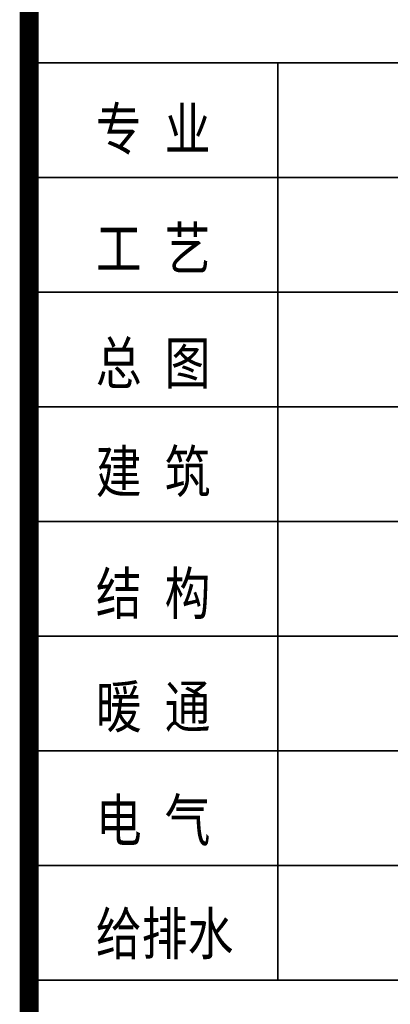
# Model space of a CAD drawing. Extents: x 1109697 to 1467097, y -139975 to 53891.
# Tile 197 of 256: x 1356947 to 1358886, y -129599 to -124447. Entities that reach past the tile are written whole.
import ezdxf

# ---------------------------------------------------------------- set-up
doc = ezdxf.new("R2010")
doc.units = 0
doc.header["$LTSCALE"] = 1000
doc.header["$MEASUREMENT"] = 0
doc.layers.add('PUB_TEXT', color=7, linetype='Continuous')
doc.layers.add('PUB_TITLE', color=4, linetype='Continuous')
doc.layers.add('图框', color=4, linetype='Continuous', lineweight=35)
doc.styles.add('-黑体', font='simhei.ttf', dxfattribs={"width": 0.8})

# ---------------------------------------------------------------- blocks, each defined once
blk = doc.blocks.new('图签01')
at = {"layer": '图框', "color": 4}
for p, q in [((1793883, 97064.5), (1797883, 97064.5)), ((1793883, 96464.5), (1797883, 96464.5)), ((1793883, 95864.5), (1797883, 95864.5)), ((1793883, 95264.5), (1797883, 95264.5)), ((1793883, 94664.5), (1797883, 94664.5)), ((1793883, 94064.5), (1797883, 94064.5)), ((1793883, 93464.5), (1797883, 93464.5)), ((1793883, 92864.5), (1797883, 92864.5)), ((1793883, 92264.5), (1797883, 92264.5))]:
    blk.add_line(p, q, dxfattribs=at)
at = {"layer": '图框', "linetype": 'Continuous'}
blk.add_line((1795183, 92264.5), (1795183, 97064.5), dxfattribs=at)
at = {"layer": '图框', "style": '-黑体', "width": 0.8}
for s, p in [('专 业', (1794231.1, 96608.6)), ('工 艺', (1794231.1, 95983.6)), ('总 图', (1794231.1, 95383.6)), ('建 筑', (1794231.1, 94815.6)), ('结 构', (1794231.1, 94178.6)), ('暖 通', (1794231.1, 93585.6)), ('电 气', (1794231.1, 92991.6)), ('给排水', (1794231.1, 92398.6))]:
    blk.add_text(s, height=220, dxfattribs=at).set_placement(p)

msp = doc.modelspace()

# ---------------------------------------------------------------- linework, layer by layer
at = {"layer": 'PUB_TITLE', "const_width": 100}
msp.add_lwpolyline([(1356997, -81575.4), (1356997, -138975.4)], dxfattribs=at)

# ---------------------------------------------------------------- block references
at = {"layer": 'PUB_TEXT'}
msp.add_blockref('图签01', (-436886, -221737.8), dxfattribs=at)

doc.saveas('drawing.dxf')
